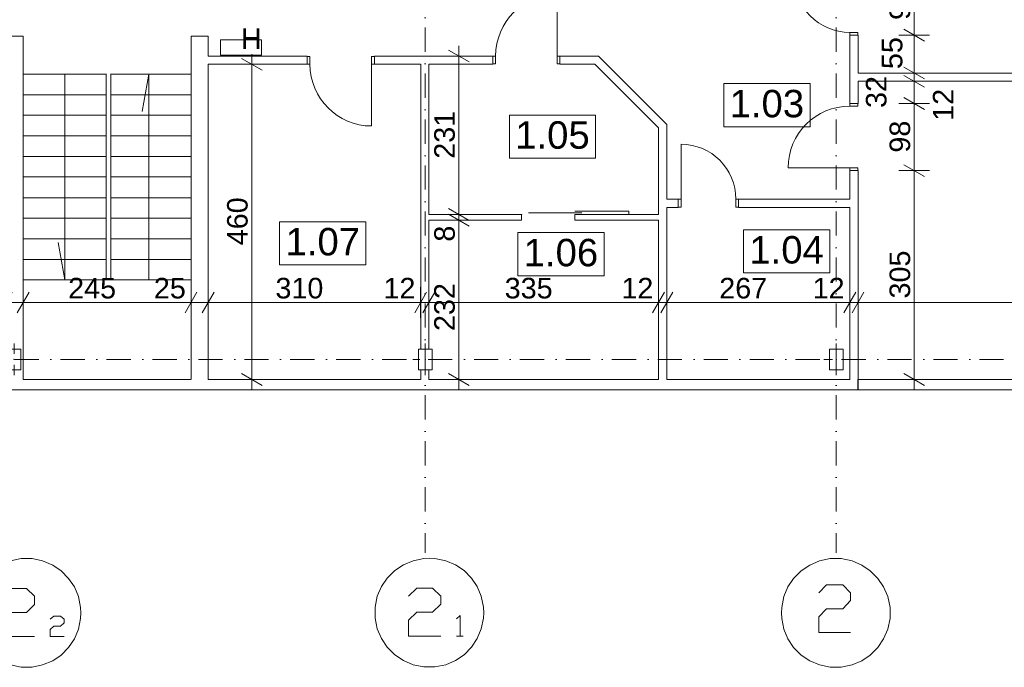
# Model space of a CAD drawing. Extents: x -283435 to 14216, y -77540 to 30522.
# Tile 156 of 177: x -25520 to -11151, y -77153 to -67710. Entities that reach past the tile are written whole.
import ezdxf

# ---------------------------------------------------------------- set-up
doc = ezdxf.new("R2010")
doc.units = 0
doc.header["$MEASUREMENT"] = 0
doc.linetypes.add('Kropki i Kreski', pattern=[670.277762, 352.777767, -176.388884, 0, -141.111112])
for name, color, linetype in [('Drzwi ArchiCAD', 7, 'Continuous'), ('SŁUPY', 7, 'Continuous'), ('WYMIARY', 7, 'Continuous'), ('ŚCIANY', 7, 'Continuous')]:
    doc.layers.add(name, color=color, linetype=linetype)
for name, color, linetype, lineweight in [('Drzwi ArchiCAD_Nr_Pióra__3', 3, 'Continuous', 18), ('Drzwi ArchiCAD_Nr_Pióra__7', 7, 'Continuous', 18), ('HYDRANTY_Nr_Pióra__1', 1, 'Continuous', 18), ('LINIE_Nr_Pióra__7', 7, 'Continuous', 18), ('OPISY_Nr_Pióra__65', 65, 'Continuous', 18), ('OPISY_Nr_Pióra__86', 86, 'Continuous', 18), ('OSIE_Nr_Pióra__5', 5, 'Continuous', 18), ('OSIE_Nr_Pióra__7', 7, 'Continuous', 18), ('SŁUPY_Nr_Pióra__20', 20, 'Continuous', 18), ('WYMIARY_Nr_Pióra__4', 4, 'Continuous', 18), ('WYMIARY_Nr_Pióra__5', 5, 'Continuous', 18), ('ŚCIANY_Nr_Pióra__3', 3, 'Continuous', 18), ('ŚCIANY_Nr_Pióra__7', 7, 'Continuous', 18)]:
    doc.layers.add(name, color=color, linetype=linetype, lineweight=lineweight)
doc.layers.add('SŁUPY_Nr_Pióra__28', color=7, linetype='Continuous', lineweight=18, true_color=0x260900)
doc.styles.add('GENERATED_STYLE_1', font='arial.ttf')
doc.styles.add('GENERATED_STYLE_2', font='txt')
doc.dimstyles.new('GENERATED_STYLE__1', dxfattribs={"dimtxt": 300, "dimasz": 228, "dimexe": 0.18, "dimexo": 0, "dimgap": 0.09, "dimtad": 1, "dimdec": 0, "dimlfac": 0.1, "dimzin": 0, "dimdsep": 46, "dimtxsty": 'GENERATED_STYLE_2', "dimblk": 'ARROWHEAD_2', "dimblk1": 'ARROWHEAD_2', "dimblk2": 'ARROWHEAD_2', "dimcen": 0.09, "dimclrd": 256, "dimclre": 256, "dimclrt": 256, "dimazin": 0, "dimtfac": 1, "dimtdec": 4, "dimtmove": 0, "dimatfit": 3, "dimfxl": 1, "dimtolj": 1, "dimtzin": 0, "dimarcsym": 0})
doc.dimstyles.new('GENERATED_STYLE__2', dxfattribs={"dimtxt": 300, "dimasz": 228, "dimexe": 0.18, "dimexo": 0, "dimgap": 0.09, "dimtad": 1, "dimtih": 1, "dimtoh": 1, "dimdec": 0, "dimlfac": 0.1, "dimzin": 0, "dimdsep": 46, "dimtxsty": 'GENERATED_STYLE_2', "dimblk": 'ARROWHEAD_2', "dimblk1": 'ARROWHEAD_2', "dimblk2": 'ARROWHEAD_2', "dimcen": 0.09, "dimclrd": 256, "dimclre": 256, "dimclrt": 256, "dimazin": 0, "dimtfac": 1, "dimtdec": 4, "dimtmove": 0, "dimatfit": 3, "dimfxl": 1, "dimtolj": 1, "dimtzin": 0, "dimarcsym": 0})
doc.dimstyles.new('GENERATED_STYLE__3', dxfattribs={"dimtxt": 300, "dimasz": 228, "dimexe": 0.18, "dimexo": 0, "dimgap": 0.09, "dimtad": 1, "dimtih": 1, "dimtoh": 1, "dimdec": 0, "dimlfac": 0.1, "dimzin": 0, "dimdsep": 46, "dimtxsty": 'GENERATED_STYLE_2', "dimblk": 'ARROWHEAD_2', "dimblk1": 'ARROWHEAD_2', "dimblk2": 'ARROWHEAD_2', "dimcen": 0.09, "dimclrd": 256, "dimclre": 256, "dimclrt": 256, "dimazin": 0, "dimtfac": 1, "dimtdec": 4, "dimtmove": 2, "dimatfit": 3, "dimfxl": 1, "dimtolj": 1, "dimtzin": 0, "dimarcsym": 0})
doc.dimstyles.new('GENERATED_STYLE__4', dxfattribs={"dimtxt": 300, "dimasz": 228, "dimexe": 0.18, "dimexo": 0, "dimgap": 0.09, "dimtad": 1, "dimdec": 0, "dimlfac": 0.1, "dimzin": 0, "dimdsep": 46, "dimtxsty": 'GENERATED_STYLE_2', "dimblk": 'ARROWHEAD_2', "dimblk1": 'ARROWHEAD_2', "dimblk2": 'ARROWHEAD_2', "dimcen": 0.09, "dimclrd": 256, "dimclre": 256, "dimclrt": 256, "dimazin": 0, "dimtfac": 1, "dimtdec": 4, "dimtmove": 2, "dimatfit": 3, "dimfxl": 1, "dimtolj": 1, "dimtzin": 0, "dimarcsym": 0})

# ---------------------------------------------------------------- blocks, each defined once
blk = doc.blocks.new('D1 Drzwi proste 12_38')
at = {"layer": 'Drzwi ArchiCAD_Nr_Pióra__3', "linetype": 'Continuous'}
for p, q in [((450, 0), (450, 900)), ((-450, 0), (-490, 0)), ((-490, 0), (-490, -115)), ((-450, -115), (-450, 0)), ((490, 0), (450, 0)), ((450, 0), (450, -115)), ((490, -115), (490, 0)), ((-490, -115), (-450, -115)), ((450, -115), (490, -115))]:
    blk.add_line(p, q, dxfattribs=at)
blk.add_arc((450, 0), 900, 90, 180, dxfattribs=at)
at = {"layer": 'Drzwi ArchiCAD_Nr_Pióra__7', "linetype": 'Continuous'}
for p, q in [((-490, 0), (-490, -115)), ((490, 0), (490, -115))]:
    blk.add_line(p, q, dxfattribs=at)
blk = doc.blocks.new('D1 Drzwi proste 12_39')
at = {"layer": 'Drzwi ArchiCAD_Nr_Pióra__3', "linetype": 'Continuous'}
for p, q in [((410, 0), (410, 820)), ((-410, 0), (-450, 0)), ((-450, 0), (-450, -115)), ((-410, -115), (-410, 0)), ((450, 0), (410, 0)), ((410, 0), (410, -115)), ((450, -115), (450, 0)), ((-450, -115), (-410, -115)), ((410, -115), (450, -115))]:
    blk.add_line(p, q, dxfattribs=at)
blk.add_arc((410, 0), 820, 90, 180, dxfattribs=at)
at = {"layer": 'Drzwi ArchiCAD_Nr_Pióra__7', "linetype": 'Continuous'}
for p, q in [((-450, 0), (-450, -115)), ((450, 0), (450, -115))]:
    blk.add_line(p, q, dxfattribs=at)
blk = doc.blocks.new('D1 Drzwi proste 12_40')
at = {"layer": 'Drzwi ArchiCAD_Nr_Pióra__3', "linetype": 'Continuous'}
for p, q in [((410, 0), (410, 820)), ((-410, 0), (-450, 0)), ((-450, 0), (-450, -115)), ((-410, -115), (-410, 0)), ((450, 0), (410, 0)), ((410, 0), (410, -115)), ((450, -115), (450, 0)), ((-450, -115), (-410, -115)), ((410, -115), (450, -115))]:
    blk.add_line(p, q, dxfattribs=at)
blk.add_arc((410, 0), 820, 90, 180, dxfattribs=at)
at = {"layer": 'Drzwi ArchiCAD_Nr_Pióra__7', "linetype": 'Continuous'}
for p, q in [((-450, 0), (-450, -115)), ((450, 0), (450, -115))]:
    blk.add_line(p, q, dxfattribs=at)
blk = doc.blocks.new('Ściana_166', base_point=(-13406, -60663))
at = {"layer": 'ŚCIANY_Nr_Pióra__7', "linetype": 'Continuous'}
for p, q in [((-13406, -60813), (-13406, -63049)), ((-13286, -63049), (-13286, -60813)), ((-13401, -63049), (-13406, -63049)), ((-13286, -63049), (-13401, -63049)), ((-13401, -63949), (-13406, -63949)), ((-13406, -63949), (-13406, -64310)), ((-13286, -63949), (-13401, -63949)), ((-13286, -67035), (-13286, -63949)), ((-13406, -64430), (-13406, -66605)), ((-13406, -66725), (-13406, -67035)), ((-13406, -67035), (-13291, -67035)), ((-13291, -67035), (-13286, -67035)), ((-13406, -67935), (-13291, -67935)), ((-13406, -67935), (-13406, -68930)), ((-13291, -67935), (-13286, -67935)), ((-13286, -68488), (-13286, -67935)), ((-13286, -68930), (-13286, -68608)), ((-13406, -68930), (-13291, -68930)), ((-13291, -68930), (-13286, -68930)), ((-13406, -69910), (-13291, -69910)), ((-13406, -69910), (-13406, -70326)), ((-13291, -69910), (-13286, -69910)), ((-13286, -72956), (-13286, -69910)), ((-13406, -70446), (-13406, -72956))]:
    blk.add_line(p, q, dxfattribs=at)
at = {"layer": 'Drzwi ArchiCAD', "linetype": 'Continuous', "xscale": -1}
for name, p, rotation in [('D1 Drzwi proste 12_40', (-13286, -63499), 270), ('D1 Drzwi proste 12_38', (-13406, -69420), 90)]:
    blk.add_blockref(name, p, dxfattribs=dict(at, rotation=rotation))
at = {"layer": 'Drzwi ArchiCAD', "linetype": 'Continuous', "rotation": 90}
blk.add_blockref('D1 Drzwi proste 12_39', (-13406, -67485), dxfattribs=at)
blk = doc.blocks.new('D1 Drzwi proste 12_45')
at = {"layer": 'Drzwi ArchiCAD_Nr_Pióra__3', "linetype": 'Continuous'}
for p, q in [((400, 0), (400, 800)), ((-400, 0), (-440, 0)), ((-440, 0), (-440, -115)), ((-400, -115), (-400, 0)), ((440, 0), (400, 0)), ((400, 0), (400, -115)), ((440, -115), (440, 0)), ((-440, -115), (-400, -115)), ((400, -115), (440, -115))]:
    blk.add_line(p, q, dxfattribs=at)
blk.add_arc((400, 0), 800, 90, 180, dxfattribs=at)
at = {"layer": 'Drzwi ArchiCAD_Nr_Pióra__7', "linetype": 'Continuous'}
for p, q in [((-440, 0), (-440, -115)), ((440, 0), (440, -115))]:
    blk.add_line(p, q, dxfattribs=at)
blk = doc.blocks.new('Ściana_169', base_point=(-13406, -70326))
at = {"layer": 'ŚCIANY_Nr_Pióra__7', "linetype": 'Continuous'}
for p, q in [((-15909, -70326), (-16077, -70326)), ((-15909, -70326), (-15909, -70441)), ((-15029, -70326), (-15029, -70441)), ((-13406, -70326), (-15029, -70326)), ((-16077, -70446), (-15909, -70446)), ((-15909, -70441), (-15909, -70446)), ((-15029, -70441), (-15029, -70446)), ((-15029, -70446), (-13406, -70446))]:
    blk.add_line(p, q, dxfattribs=at)
at = {"layer": 'Drzwi ArchiCAD', "linetype": 'Continuous', "xscale": -1}
blk.add_blockref('D1 Drzwi proste 12_45', (-15469, -70326), dxfattribs=at)
blk = doc.blocks.new('Ściana_170', base_point=(-16077, -72956))
at = {"layer": 'ŚCIANY_Nr_Pióra__7', "linetype": 'Continuous'}
for p, q in [((-16077, -70326), (-16077, -69238)), ((-16197, -69288), (-16197, -70551)), ((-16077, -72956), (-16077, -70446)), ((-16197, -70631), (-16197, -72956))]:
    blk.add_line(p, q, dxfattribs=at)
blk = doc.blocks.new('Ściana_171', base_point=(-16077, -69238))
at = {"layer": 'ŚCIANY_Nr_Pióra__7', "linetype": 'Continuous'}
for p, q in [((-16077, -69238), (-17075, -68240)), ((-17125, -68360), (-16197, -69288))]:
    blk.add_line(p, q, dxfattribs=at)
blk = doc.blocks.new('D1 Drzwi proste 12_46')
at = {"layer": 'Drzwi ArchiCAD_Nr_Pióra__3', "linetype": 'Continuous'}
for p, q in [((450, 0), (450, 900)), ((-450, 0), (-490, 0)), ((-490, 0), (-490, -115)), ((-450, -115), (-450, 0)), ((490, 0), (450, 0)), ((450, 0), (450, -115)), ((490, -115), (490, 0)), ((-490, -115), (-450, -115)), ((450, -115), (490, -115))]:
    blk.add_line(p, q, dxfattribs=at)
blk.add_arc((450, 0), 900, 90, 180, dxfattribs=at)
at = {"layer": 'Drzwi ArchiCAD_Nr_Pióra__7', "linetype": 'Continuous'}
for p, q in [((-490, 0), (-490, -115)), ((490, 0), (490, -115))]:
    blk.add_line(p, q, dxfattribs=at)
blk = doc.blocks.new('D1 Drzwi proste 12_47')
at = {"layer": 'Drzwi ArchiCAD_Nr_Pióra__3', "linetype": 'Continuous'}
for p, q in [((450, 0), (450, 900)), ((-450, 0), (-490, 0)), ((-490, 0), (-490, -115)), ((-450, -115), (-450, 0)), ((490, 0), (450, 0)), ((450, 0), (450, -115)), ((490, -115), (490, 0)), ((-490, -115), (-450, -115)), ((450, -115), (490, -115))]:
    blk.add_line(p, q, dxfattribs=at)
blk.add_arc((450, 0), 900, 90, 180, dxfattribs=at)
at = {"layer": 'Drzwi ArchiCAD_Nr_Pióra__7', "linetype": 'Continuous'}
for p, q in [((-490, 0), (-490, -115)), ((490, 0), (490, -115))]:
    blk.add_line(p, q, dxfattribs=at)
blk = doc.blocks.new('Ściana_172', base_point=(-17075, -68240))
at = {"layer": 'ŚCIANY_Nr_Pióra__7', "linetype": 'Continuous'}
for p, q in [((-21324, -68240), (-22770, -68240)), ((-21324, -68245), (-21324, -68240)), ((-21324, -68360), (-21324, -68245)), ((-20344, -68245), (-20344, -68240)), ((-18615, -68240), (-20344, -68240)), ((-20344, -68360), (-20344, -68245)), ((-18615, -68240), (-18615, -68355)), ((-17635, -68240), (-17635, -68355)), ((-17075, -68240), (-17635, -68240)), ((-22770, -68360), (-21324, -68360)), ((-20344, -68360), (-19669, -68360)), ((-19549, -68360), (-18615, -68360)), ((-18615, -68355), (-18615, -68360)), ((-17635, -68355), (-17635, -68360)), ((-17635, -68360), (-17125, -68360))]:
    blk.add_line(p, q, dxfattribs=at)
at = {"layer": 'Drzwi ArchiCAD', "linetype": 'Continuous'}
blk.add_blockref('D1 Drzwi proste 12_47', (-18125, -68240), dxfattribs=at)
at = {"layer": 'Drzwi ArchiCAD', "linetype": 'Continuous', "xscale": -1, "rotation": 180}
blk.add_blockref('D1 Drzwi proste 12_46', (-20834, -68360), dxfattribs=at)
blk = doc.blocks.new('Ściana_173', base_point=(-19549, -68240))
at = {"layer": 'ŚCIANY_Nr_Pióra__7', "linetype": 'Continuous'}
for p, q in [((-19669, -68360), (-19669, -72513)), ((-19549, -70551), (-19549, -68360)), ((-19549, -72513), (-19549, -70631)), ((-19669, -72813), (-19669, -72956)), ((-19549, -72956), (-19549, -72813))]:
    blk.add_line(p, q, dxfattribs=at)
blk = doc.blocks.new('Ściana_174', base_point=(-22770, -67952))
at = {"layer": 'ŚCIANY_Nr_Pióra__7', "linetype": 'Continuous'}
for p, q in [((-23020, -67952), (-23020, -72956)), ((-22770, -67952), (-23020, -67952)), ((-22770, -68240), (-22770, -67952)), ((-22770, -72956), (-22770, -68360))]:
    blk.add_line(p, q, dxfattribs=at)
blk = doc.blocks.new('Ściana_175', base_point=(-25719, -67952))
at = {"layer": 'ŚCIANY_Nr_Pióra__7', "linetype": 'Continuous'}
for p, q in [((-25719, -67952), (-25719, -69123)), ((-25469, -67952), (-25719, -67952)), ((-25469, -72956), (-25469, -67952)), ((-25719, -69243), (-25719, -72956))]:
    blk.add_line(p, q, dxfattribs=at)
blk = doc.blocks.new('Ściana_362', base_point=(-13406, -68488))
at = {"layer": 'ŚCIANY_Nr_Pióra__7', "linetype": 'Continuous'}
for p, q in [((-1846, -68488), (-13286, -68488)), ((-13286, -68608), (-1966, -68608))]:
    blk.add_line(p, q, dxfattribs=at)
blk = doc.blocks.new('Ściana_364', base_point=(-13286, -73106))
at = {"layer": 'ŚCIANY_Nr_Pióra__7', "linetype": 'Continuous'}
for p, q in [((-1966, -72956), (-13286, -72956)), ((-13286, -72956), (-13286, -73106)), ((-13286, -73106), (10897, -73106))]:
    blk.add_line(p, q, dxfattribs=at)
blk = doc.blocks.new('Ściana_426', base_point=(-149541, -72956))
at = {"layer": 'ŚCIANY_Nr_Pióra__7', "linetype": 'Continuous'}
for p, q in [((-23020, -72956), (-25469, -72956)), ((-19669, -72956), (-22770, -72956)), ((-16197, -72956), (-19549, -72956)), ((-13406, -72956), (-16077, -72956)), ((-13286, -73106), (-13286, -72956)), ((-62703, -73106), (-13286, -73106))]:
    blk.add_line(p, q, dxfattribs=at)
blk = doc.blocks.new('D1 Drzwi przesuwne 12')
at = {"layer": 'Drzwi ArchiCAD_Nr_Pióra__3', "linetype": 'Continuous'}
blk.add_line((490, -25), (-290, -25), dxfattribs=at)
at = {"layer": 'Drzwi ArchiCAD_Nr_Pióra__7', "linetype": 'Continuous'}
for p in [(-390, -50), (390, -50)]:
    blk.add_point(p, dxfattribs=at)
blk = doc.blocks.new('Ściana_503', base_point=(-19549, -70631))
at = {"layer": 'ŚCIANY_Nr_Pióra__3', "linetype": 'Continuous'}
for p, q in [((-17417, -70501), (-16632, -70501)), ((-16632, -70551), (-17417, -70551)), ((-16632, -70501), (-16632, -70551))]:
    blk.add_line(p, q, dxfattribs=at)
at = {"layer": 'ŚCIANY_Nr_Pióra__7', "linetype": 'Continuous'}
for p, q in [((-18197, -70551), (-19549, -70551)), ((-18197, -70551), (-18197, -70631)), ((-17417, -70551), (-17417, -70631)), ((-16197, -70551), (-16632, -70551)), ((-19549, -70631), (-18197, -70631)), ((-17417, -70631), (-16197, -70631))]:
    blk.add_line(p, q, dxfattribs=at)
for p in [(-18197, -70551), (-18197, -70551), (-17417, -70551), (-17417, -70551)]:
    blk.add_point(p, dxfattribs=at)
at = {"layer": 'Drzwi ArchiCAD', "linetype": 'Continuous'}
blk.add_blockref('D1 Drzwi przesuwne 12', (-17807, -70501), dxfattribs=at)
blk = doc.blocks.new('Słup_139', base_point=(-13603, -72663))
at = {"layer": 'SŁUPY_Nr_Pióra__20', "linetype": 'Continuous'}
for p, q in [((-13603, -72583), (-13603, -72433)), ((-13683, -72663), (-13783, -72663)), ((-13523, -72663), (-13423, -72663)), ((-13603, -72743), (-13603, -72893))]:
    blk.add_line(p, q, dxfattribs=at)
blk.add_point((-13603, -72663), dxfattribs=at)
at = {"layer": 'SŁUPY_Nr_Pióra__28', "linetype": 'Continuous', "flags": 128}
blk.add_lwpolyline([(-13503, -72813), (-13503, -72513), (-13703, -72513), (-13703, -72813)], close=True, dxfattribs=at)
blk = doc.blocks.new('Słup_142', base_point=(-25602, -72663))
at = {"layer": 'SŁUPY_Nr_Pióra__20', "linetype": 'Continuous'}
for p, q in [((-25602, -72583), (-25602, -72433)), ((-25682, -72663), (-25782, -72663)), ((-25522, -72663), (-25422, -72663)), ((-25602, -72743), (-25602, -72893))]:
    blk.add_line(p, q, dxfattribs=at)
blk.add_point((-25602, -72663), dxfattribs=at)
at = {"layer": 'SŁUPY_Nr_Pióra__28', "linetype": 'Continuous', "flags": 128}
blk.add_lwpolyline([(-25502, -72813), (-25502, -72513), (-25702, -72513), (-25702, -72813)], close=True, dxfattribs=at)
blk = doc.blocks.new('Słup_143', base_point=(-19602, -72663))
at = {"layer": 'SŁUPY_Nr_Pióra__20', "linetype": 'Continuous'}
for p, q in [((-19602, -72583), (-19602, -72433)), ((-19682, -72663), (-19782, -72663)), ((-19522, -72663), (-19422, -72663)), ((-19602, -72743), (-19602, -72893))]:
    blk.add_line(p, q, dxfattribs=at)
blk.add_point((-19602, -72663), dxfattribs=at)
at = {"layer": 'SŁUPY_Nr_Pióra__28', "linetype": 'Continuous', "flags": 128}
blk.add_lwpolyline([(-19502, -72813), (-19502, -72513), (-19702, -72513), (-19702, -72813)], close=True, dxfattribs=at)
blk = doc.blocks.new('*D1907')
at = {"layer": 'WYMIARY_Nr_Pióra__4', "linetype": 'Continuous', "transparency": 16777216}
for p, q in [((-12616, -69824), (-12316, -69997)), ((-12241, -69910), (-12691, -69910)), ((-12466, -72956), (-12466, -69910)), ((-12241, -72956), (-12691, -72956)), ((-12616, -72869), (-12316, -73042)), ((-12466, -73103), (-12466, -72956))]:
    blk.add_line(p, q, dxfattribs=at)
at = {"layer": 'WYMIARY_Nr_Pióra__5', "transparency": 16777216, "insert": (-12826, -71775), "char_height": 300, "attachment_point": 1, "rotation": 90, "style": 'GENERATED_STYLE_1'}
blk.add_mtext('{305}', dxfattribs=at)
blk = doc.blocks.new('ARROWHEAD_2')
at = {"linetype": 'Continuous'}
for p, q in [((-0.378, -0.655), (0.378, 0.655)), ((0, 0), (-1, 0))]:
    blk.add_line(p, q, dxfattribs=at)
blk = doc.blocks.new('*D1908')
at = {"layer": 'WYMIARY_Nr_Pióra__4', "linetype": 'Continuous', "transparency": 16777216}
for p, q in [((-12241, -68930), (-12691, -68930)), ((-12616, -68844), (-12316, -69017)), ((-12466, -69910), (-12466, -68930)), ((-12616, -69824), (-12316, -69997)), ((-12241, -69910), (-12691, -69910))]:
    blk.add_line(p, q, dxfattribs=at)
at = {"layer": 'WYMIARY_Nr_Pióra__5', "transparency": 16777216, "char_height": 300, "attachment_point": 1, "rotation": 90, "style": 'GENERATED_STYLE_1'}
for s, insert in [('{32}', (-13171, -68997)), ('{12}', (-12193, -69184)), ('{98}', (-12826, -69648))]:
    blk.add_mtext(s, dxfattribs=dict(at, insert=insert))
blk = doc.blocks.new('*D1909')
at = {"layer": 'WYMIARY_Nr_Pióra__4', "linetype": 'Continuous', "transparency": 16777216}
for p, q in [((-12616, -68521), (-12316, -68694)), ((-12241, -68608), (-12691, -68608)), ((-12466, -68930), (-12466, -68608)), ((-12241, -68930), (-12691, -68930)), ((-12616, -68844), (-12316, -69017))]:
    blk.add_line(p, q, dxfattribs=at)
blk = doc.blocks.new('*D1910')
at = {"layer": 'WYMIARY_Nr_Pióra__4', "linetype": 'Continuous', "transparency": 16777216}
for p, q in [((-12241, -68488), (-12691, -68488)), ((-12616, -68401), (-12316, -68574)), ((-12616, -68521), (-12316, -68694)), ((-12466, -68608), (-12466, -68488)), ((-12241, -68608), (-12691, -68608))]:
    blk.add_line(p, q, dxfattribs=at)
blk = doc.blocks.new('*D1911')
at = {"layer": 'WYMIARY_Nr_Pióra__4', "linetype": 'Continuous', "transparency": 16777216}
for p, q in [((-12241, -67935), (-12691, -67935)), ((-12616, -67849), (-12316, -68022)), ((-12466, -68488), (-12466, -67935)), ((-12241, -68488), (-12691, -68488)), ((-12616, -68401), (-12316, -68574))]:
    blk.add_line(p, q, dxfattribs=at)
at = {"layer": 'WYMIARY_Nr_Pióra__5', "transparency": 16777216, "insert": (-12939, -68430), "char_height": 300, "attachment_point": 1, "rotation": 90, "style": 'GENERATED_STYLE_1'}
blk.add_mtext('{55}', dxfattribs=at)
blk = doc.blocks.new('*D1912')
at = {"layer": 'WYMIARY_Nr_Pióra__4', "linetype": 'Continuous', "transparency": 16777216}
for p, q in [((-12616, -66949), (-12316, -67122)), ((-12241, -67035), (-12691, -67035)), ((-12466, -67935), (-12466, -67035)), ((-12241, -67935), (-12691, -67935)), ((-12616, -67849), (-12316, -68022))]:
    blk.add_line(p, q, dxfattribs=at)
at = {"layer": 'WYMIARY_Nr_Pióra__5', "transparency": 16777216, "insert": (-12826, -67713), "char_height": 300, "attachment_point": 1, "rotation": 90, "style": 'GENERATED_STYLE_1'}
blk.add_mtext('{90}', dxfattribs=at)
blk = doc.blocks.new('*D1913')
at = {"layer": 'WYMIARY_Nr_Pióra__4', "linetype": 'Continuous', "transparency": 16777216}
for p, q in [((-12616, -63862), (-12316, -64036)), ((-12241, -63949), (-12691, -63949)), ((-12466, -67035), (-12466, -63949)), ((-12616, -66949), (-12316, -67122)), ((-12241, -67035), (-12691, -67035))]:
    blk.add_line(p, q, dxfattribs=at)
at = {"layer": 'WYMIARY_Nr_Pióra__5', "transparency": 16777216, "insert": (-12826, -65834), "char_height": 300, "attachment_point": 1, "rotation": 90, "style": 'GENERATED_STYLE_1'}
blk.add_mtext('{309}', dxfattribs=at)
blk = doc.blocks.new('*D1914')
at = {"layer": 'WYMIARY_Nr_Pióra__4', "linetype": 'Continuous', "transparency": 16777216}
for p, q in [((-12241, -63049), (-12691, -63049)), ((-12616, -62962), (-12316, -63136)), ((-12466, -63949), (-12466, -63049)), ((-12616, -63862), (-12316, -64036)), ((-12241, -63949), (-12691, -63949))]:
    blk.add_line(p, q, dxfattribs=at)
at = {"layer": 'WYMIARY_Nr_Pióra__5', "transparency": 16777216, "insert": (-12826, -63727), "char_height": 300, "attachment_point": 1, "rotation": 90, "style": 'GENERATED_STYLE_1'}
blk.add_mtext('{90}', dxfattribs=at)
blk = doc.blocks.new('*D1915')
at = {"layer": 'WYMIARY_Nr_Pióra__4', "linetype": 'Continuous', "transparency": 16777216}
for p, q in [((-12316, -60900), (-12616, -60726)), ((-12466, -60813), (-12466, -60666)), ((-12241, -60813), (-12691, -60813)), ((-12466, -63049), (-12466, -60813)), ((-12241, -63049), (-12691, -63049)), ((-12616, -62962), (-12316, -63136))]:
    blk.add_line(p, q, dxfattribs=at)
at = {"layer": 'WYMIARY_Nr_Pióra__5', "transparency": 16777216, "insert": (-12826, -62272), "char_height": 300, "attachment_point": 1, "rotation": 90, "style": 'GENERATED_STYLE_1'}
blk.add_mtext('{224}', dxfattribs=at)
blk = doc.blocks.new('*D1970')
at = {"layer": 'WYMIARY_Nr_Pióra__4', "linetype": 'Continuous', "transparency": 16777216}
for p, q in [((-25632, -71684), (-25805, -71984)), ((-25719, -72059), (-25719, -71609)), ((-25382, -71684), (-25555, -71984)), ((-25469, -72059), (-25469, -71609)), ((-25719, -71834), (-25469, -71834))]:
    blk.add_line(p, q, dxfattribs=at)
blk = doc.blocks.new('*D1971')
at = {"layer": 'WYMIARY_Nr_Pióra__4', "linetype": 'Continuous', "transparency": 16777216}
for p, q in [((-25382, -71684), (-25555, -71984)), ((-25469, -72059), (-25469, -71609)), ((-22933, -71684), (-23106, -71984)), ((-23020, -72059), (-23020, -71609)), ((-25469, -71834), (-23020, -71834))]:
    blk.add_line(p, q, dxfattribs=at)
at = {"layer": 'WYMIARY_Nr_Pióra__5', "transparency": 16777216, "char_height": 300, "attachment_point": 1, "style": 'GENERATED_STYLE_1'}
for s, insert in [('{245}', (-24813, -71474)), ('{25}', (-23562, -71474))]:
    blk.add_mtext(s, dxfattribs=dict(at, insert=insert))
blk = doc.blocks.new('*D1972')
at = {"layer": 'WYMIARY_Nr_Pióra__4', "linetype": 'Continuous', "transparency": 16777216}
for p, q in [((-22933, -71684), (-23106, -71984)), ((-23020, -72059), (-23020, -71609)), ((-22683, -71684), (-22856, -71984)), ((-22770, -72059), (-22770, -71609)), ((-23020, -71834), (-22770, -71834))]:
    blk.add_line(p, q, dxfattribs=at)
blk = doc.blocks.new('*D1973')
at = {"layer": 'WYMIARY_Nr_Pióra__4', "linetype": 'Continuous', "transparency": 16777216}
for p, q in [((-22683, -71684), (-22856, -71984)), ((-22770, -72059), (-22770, -71609)), ((-19582, -71684), (-19755, -71984)), ((-19669, -72059), (-19669, -71609)), ((-22770, -71834), (-19669, -71834))]:
    blk.add_line(p, q, dxfattribs=at)
at = {"layer": 'WYMIARY_Nr_Pióra__5', "transparency": 16777216, "char_height": 300, "attachment_point": 1, "style": 'GENERATED_STYLE_1'}
for s, insert in [('{310}', (-21788, -71474)), ('{12}', (-20211, -71474))]:
    blk.add_mtext(s, dxfattribs=dict(at, insert=insert))
blk = doc.blocks.new('*D1974')
at = {"layer": 'WYMIARY_Nr_Pióra__4', "linetype": 'Continuous', "transparency": 16777216}
for p, q in [((-19582, -71684), (-19755, -71984)), ((-19669, -72059), (-19669, -71609)), ((-19462, -71684), (-19635, -71984)), ((-19549, -72059), (-19549, -71609)), ((-19669, -71834), (-19549, -71834))]:
    blk.add_line(p, q, dxfattribs=at)
blk = doc.blocks.new('*D1975')
at = {"layer": 'WYMIARY_Nr_Pióra__4', "linetype": 'Continuous', "transparency": 16777216}
for p, q in [((-19462, -71684), (-19635, -71984)), ((-19549, -72059), (-19549, -71609)), ((-16110, -71684), (-16283, -71984)), ((-16197, -72059), (-16197, -71609)), ((-19549, -71834), (-16197, -71834))]:
    blk.add_line(p, q, dxfattribs=at)
at = {"layer": 'WYMIARY_Nr_Pióra__5', "transparency": 16777216, "char_height": 300, "attachment_point": 1, "style": 'GENERATED_STYLE_1'}
for s, insert in [('{335}', (-18442, -71474)), ('{12}', (-16739, -71474))]:
    blk.add_mtext(s, dxfattribs=dict(at, insert=insert))
blk = doc.blocks.new('*D1976')
at = {"layer": 'WYMIARY_Nr_Pióra__4', "linetype": 'Continuous', "transparency": 16777216}
for p, q in [((-16110, -71684), (-16283, -71984)), ((-16197, -72059), (-16197, -71609)), ((-15990, -71684), (-16163, -71984)), ((-16077, -72059), (-16077, -71609)), ((-16197, -71834), (-16077, -71834))]:
    blk.add_line(p, q, dxfattribs=at)
blk = doc.blocks.new('*D1977')
at = {"layer": 'WYMIARY_Nr_Pióra__4', "linetype": 'Continuous', "transparency": 16777216}
for p, q in [((-15990, -71684), (-16163, -71984)), ((-16077, -72059), (-16077, -71609)), ((-13320, -71684), (-13493, -71984)), ((-13406, -72059), (-13406, -71609)), ((-16077, -71834), (-13406, -71834)), ((-13406, -71834), (-13286, -71834))]:
    blk.add_line(p, q, dxfattribs=at)
at = {"layer": 'WYMIARY_Nr_Pióra__5', "transparency": 16777216, "char_height": 300, "attachment_point": 1, "style": 'GENERATED_STYLE_1'}
for s, insert in [('{267}', (-15311, -71474)), ('{12}', (-13948, -71474))]:
    blk.add_mtext(s, dxfattribs=dict(at, insert=insert))
blk = doc.blocks.new('*D1978')
at = {"layer": 'WYMIARY_Nr_Pióra__4', "linetype": 'Continuous', "transparency": 16777216}
for p, q in [((-13320, -71684), (-13493, -71984)), ((-13200, -71684), (-13373, -71984)), ((-13406, -71834), (-13286, -71834))]:
    blk.add_line(p, q, dxfattribs=at)
blk = doc.blocks.new('*D1979')
at = {"layer": 'WYMIARY_Nr_Pióra__4', "linetype": 'Continuous', "transparency": 16777216}
for p, q in [((-13200, -71684), (-13373, -71984)), ((-13286, -72059), (-13286, -71609)), ((-1880, -71684), (-2053, -71984)), ((-13406, -71834), (-13286, -71834)), ((-13286, -71834), (-1966, -71834))]:
    blk.add_line(p, q, dxfattribs=at)
at = {"layer": 'WYMIARY_Nr_Pióra__5', "transparency": 16777216, "char_height": 300, "attachment_point": 1, "style": 'GENERATED_STYLE_1'}
for s, insert in [('{1\xa0132}', (-8875, -71474)), ('{12}', (-2508, -71474))]:
    blk.add_mtext(s, dxfattribs=dict(at, insert=insert))
blk = doc.blocks.new('*D1980')
at = {"layer": 'WYMIARY_Nr_Pióra__4', "linetype": 'Continuous', "transparency": 16777216}
for p, q in [((-1880, -71684), (-2053, -71984)), ((-1966, -72059), (-1966, -71609)), ((-1760, -71684), (-1933, -71984)), ((-1846, -72059), (-1846, -71609)), ((-13286, -71834), (-1966, -71834)), ((-1966, -71834), (-1846, -71834))]:
    blk.add_line(p, q, dxfattribs=at)
blk = doc.blocks.new('*D1981')
at = {"layer": 'WYMIARY_Nr_Pióra__4', "linetype": 'Continuous', "transparency": 16777216}
for p, q in [((-1760, -71684), (-1933, -71984)), ((-1846, -72059), (-1846, -71609)), ((10660, -71984), (10834, -71684)), ((10747, -72059), (10747, -71609)), ((-1846, -71834), (10747, -71834)), ((10747, -71834), (10894, -71834))]:
    blk.add_line(p, q, dxfattribs=at)
at = {"layer": 'WYMIARY_Nr_Pióra__5', "transparency": 16777216, "insert": (3938, -71474), "char_height": 300, "attachment_point": 1, "style": 'GENERATED_STYLE_1'}
blk.add_mtext('{1\xa0259}', dxfattribs=at)
blk = doc.blocks.new('*D2391')
at = {"layer": 'WYMIARY_Nr_Pióra__4', "linetype": 'Continuous', "transparency": 16777216}
for p, q in [((-19261, -70465), (-18961, -70638)), ((-18961, -70718), (-19261, -70545)), ((-18886, -70631), (-19336, -70631)), ((-19111, -72956), (-19111, -70631)), ((-18886, -72956), (-19336, -72956)), ((-19261, -72869), (-18961, -73042)), ((-19111, -73103), (-19111, -72956))]:
    blk.add_line(p, q, dxfattribs=at)
at = {"layer": 'WYMIARY_Nr_Pióra__5', "transparency": 16777216, "char_height": 300, "attachment_point": 1, "rotation": 90, "style": 'GENERATED_STYLE_1'}
for s, insert in [('{8}', (-19471, -70946)), ('{232}', (-19471, -72249))]:
    blk.add_mtext(s, dxfattribs=dict(at, insert=insert))
blk = doc.blocks.new('*D2392')
at = {"layer": 'WYMIARY_Nr_Pióra__4', "linetype": 'Continuous', "transparency": 16777216}
for p, q in [((-18886, -70551), (-19336, -70551)), ((-19261, -70465), (-18961, -70638)), ((-18961, -70718), (-19261, -70545)), ((-19111, -70631), (-19111, -70551)), ((-18886, -70631), (-19336, -70631))]:
    blk.add_line(p, q, dxfattribs=at)
blk = doc.blocks.new('*D2393')
at = {"layer": 'WYMIARY_Nr_Pióra__4', "linetype": 'Continuous', "transparency": 16777216}
for p, q in [((-19111, -68240), (-19111, -68093)), ((-18886, -68240), (-19336, -68240)), ((-18961, -68326), (-19261, -68153)), ((-19111, -70551), (-19111, -68240)), ((-18886, -70551), (-19336, -70551)), ((-19261, -70465), (-18961, -70638)), ((-18961, -70718), (-19261, -70545))]:
    blk.add_line(p, q, dxfattribs=at)
at = {"layer": 'WYMIARY_Nr_Pióra__5', "transparency": 16777216, "insert": (-19471, -69737), "char_height": 300, "attachment_point": 1, "rotation": 90, "style": 'GENERATED_STYLE_1'}
blk.add_mtext('{231}', dxfattribs=at)
blk = doc.blocks.new('*D2394')
at = {"layer": 'WYMIARY_Nr_Pióra__4', "linetype": 'Continuous', "transparency": 16777216}
for p, q in [((-22134, -68360), (-22134, -68213)), ((-21909, -68360), (-22359, -68360)), ((-21984, -68446), (-22284, -68273)), ((-22134, -72956), (-22134, -68360)), ((-21909, -72956), (-22359, -72956)), ((-22284, -72869), (-21984, -73042)), ((-22134, -73103), (-22134, -72956))]:
    blk.add_line(p, q, dxfattribs=at)
at = {"layer": 'WYMIARY_Nr_Pióra__5', "transparency": 16777216, "insert": (-22494, -70999), "char_height": 300, "attachment_point": 1, "rotation": 90, "style": 'GENERATED_STYLE_1'}
blk.add_mtext('{460}', dxfattribs=at)

msp = doc.modelspace()

# ---------------------------------------------------------------- linework, layer by layer
at = {"layer": 'HYDRANTY_Nr_Pióra__1', "linetype": 'Continuous'}
for p, q in [((-22591, -68228.4), (-22591, -68003.8)), ((-22591, -68003.8), (-21991, -68003.8)), ((-21991, -68003.8), (-21991, -68228.4)), ((-22591, -68228.4), (-21991, -68228.4))]:
    msp.add_line(p, q, dxfattribs=at)
at = {"layer": 'LINIE_Nr_Pióra__7', "linetype": 'Continuous', "flags": 128}
for points in [[(-24259.9, -68506), (-25462.5, -68506)], [(-24862.5, -68506), (-24862.5, -71502.1)], [(-24259.9, -71502.1), (-24259.9, -68501)], [(-24197, -68506), (-23025.8, -68506)], [(-24191.7, -71502.1), (-24191.7, -68511.4)], [(-23637.5, -68506), (-23731.5, -69049.7)], [(-23637.5, -71502.1), (-23637.5, -68506)], [(-24259.9, -68804.3), (-25462.5, -68804.3)], [(-23020.5, -68804.3), (-24191.7, -68804.3)], [(-24259.9, -69102.2), (-25462.5, -69102.2)], [(-23020.5, -69102.2), (-24191.7, -69102.2)], [(-24259.9, -69405.4), (-25462.5, -69405.4)], [(-23020.5, -69405.4), (-24191.7, -69405.4)], [(-24264.9, -69703.6), (-25462.5, -69703.6)], [(-23020.5, -69703.6), (-24191.7, -69703.6)], [(-24259.9, -70001.6), (-25462.5, -70001.6)], [(-23020.5, -70001.6), (-24186.6, -70001.6)], [(-24259.9, -70304.8), (-25462.5, -70304.8)], [(-23020.5, -70304.8), (-24191.7, -70304.8)], [(-24264.9, -70602.7), (-25462.5, -70602.7)], [(-23020.5, -70602.7), (-24181.3, -70602.7)], [(-24259.9, -70906.3), (-25462.5, -70906.3)], [(-24862.5, -71502.1), (-24956.5, -70958.5)], [(-23020.5, -70906.3), (-24181.3, -70906.3)], [(-24264.9, -71204.2), (-25462.5, -71204.2)], [(-23020.5, -71204.2), (-24186.6, -71204.2)], [(-23020.5, -71502.1), (-25462.5, -71502.1)]]:
    msp.add_lwpolyline(points, dxfattribs=at)
at = {"layer": 'OPISY_Nr_Pióra__65', "linetype": 'Continuous', "flags": 128}
for points in [[(-15245.6, -68641.6), (-13986.8, -68641.6), (-13986.8, -69270.1), (-15245.6, -69270.1)], [(-18374.6, -69099.5), (-17115.7, -69099.5), (-17115.7, -69728.1), (-18374.6, -69728.1)], [(-21726.4, -70655.1), (-20467.5, -70655.1), (-20467.5, -71283.7), (-21726.4, -71283.7)], [(-18251.4, -70814), (-16992.5, -70814), (-16992.5, -71442.5), (-18251.4, -71442.5)], [(-14957.5, -70773.4), (-13698.7, -70773.4), (-13698.7, -71401.9), (-14957.5, -71401.9)]]:
    msp.add_lwpolyline(points, close=True, dxfattribs=at)
at = {"layer": 'OSIE_Nr_Pióra__5', "linetype": 'Kropki i Kreski'}
msp.add_line((-19602.3, -57768.3), (-19602.3, -75484.6), dxfattribs=at)
at = {"layer": 'OSIE_Nr_Pióra__7', "linetype": 'Kropki i Kreski'}
for p, q in [((-13602.8, -57768.3), (-13602.8, -75484.6)), ((-230728.9, -72663), (11369.3, -72663))]:
    msp.add_line(p, q, dxfattribs=at)
at = {"layer": 'OSIE_Nr_Pióra__7', "linetype": 'Continuous', "flags": 128}
for points in [[(-25655.8, -77116.2), (-25499, -77152.7), (-25420.4, -77152.7), (-25336.8, -77152.7), (-25185.3, -77116.2), (-25038.9, -77058.7), (-24913.2, -76975.1), (-24808.9, -76865.1), (-24719.9, -76739.8), (-24662.4, -76598.7), (-24631, -76441.5), (-24625.7, -76357.9), (-24631, -76279.7), (-24662.4, -76122.6), (-24719.9, -75981.5), (-24808.9, -75856.1), (-24913.2, -75746.1), (-25038.9, -75662.5), (-25185.3, -75599.7), (-25336.8, -75568.5), (-25420.4, -75568.5), (-25499, -75568.5), (-25655.8, -75599.7)], [(-25770.8, -76117.5), (-25655.8, -76002.5), (-25420.4, -76002.5), (-25305.4, -76117.5), (-25305.4, -76237.6), (-25420.4, -76352.6), (-25655.8, -76352.6), (-25770.8, -76467.9), (-25770.8, -76703), (-25305.4, -76703)], [(-19846.5, -76117.5), (-19726.5, -75997.2), (-19496.4, -75997.2), (-19376.1, -76117.5), (-19376.1, -76232.6), (-19496.4, -76347.6), (-19726.5, -76347.6), (-19846.5, -76467.9), (-19846.5, -76698), (-19376.1, -76698)], [(-13859.7, -76065.1), (-13744.7, -75950.1), (-13509.3, -75950.1), (-13394.3, -76065.1), (-13394.3, -76180.1), (-13509.3, -76300.4), (-13744.7, -76300.4), (-13859.7, -76415.5), (-13859.7, -76645.5), (-13394.3, -76645.5)], [(-25075.4, -76452.2), (-25023.2, -76405.1), (-24923.9, -76405.1), (-24871.4, -76452.2), (-24871.4, -76504.4), (-24923.9, -76551.5), (-25023.2, -76551.5), (-25075.4, -76603.7), (-25075.4, -76703), (-24871.4, -76703)], [(-19093.6, -76698), (-19093.6, -76399.7), (-19146.1, -76446.9)], [(-19146.1, -76698), (-19046.7, -76698)]]:
    msp.add_lwpolyline(points, dxfattribs=at)
for points in [[(-20333, -76357.9), (-20333, -76436.5), (-20301.6, -76593.3), (-20238.7, -76734.4), (-20155.1, -76859.8), (-20045.4, -76969.8), (-19919.7, -77053.4), (-19778.6, -77116.2), (-19621.8, -77147.6), (-19543.3, -77147.6), (-19459.7, -77147.6), (-19302.9, -77116.2), (-19161.8, -77053.4), (-19036.1, -76969.8), (-18926.4, -76859.8), (-18842.8, -76734.4), (-18785.3, -76593.3), (-18753.9, -76436.5), (-18748.5, -76357.9), (-18753.9, -76274.4), (-18785.3, -76117.5), (-18842.8, -75976.1), (-18926.4, -75850.7), (-19036.1, -75741.1), (-19161.8, -75657.5), (-19302.9, -75599.7), (-19459.7, -75568.5), (-19543.3, -75563.2), (-19621.8, -75568.5), (-19778.6, -75599.7), (-19919.7, -75657.5), (-20045.4, -75741.1), (-20155.1, -75850.7), (-20238.7, -75976.1), (-20301.6, -76117.5), (-20333, -76274.4)], [(-14403.4, -76357.9), (-14398.3, -76441.5), (-14366.9, -76598.7), (-14309.4, -76739.8), (-14225.8, -76865.1), (-14115.8, -76975.1), (-13990.4, -77058.7), (-13849.3, -77116.2), (-13692.2, -77152.7), (-13608.6, -77152.7), (-13530.4, -77152.7), (-13373.3, -77116.2), (-13232.2, -77058.7), (-13106.8, -76975.1), (-12996.8, -76865.1), (-12913.2, -76739.8), (-12850.7, -76598.7), (-12819.2, -76441.5), (-12819.2, -76357.9), (-12819.2, -76279.7), (-12850.7, -76122.6), (-12913.2, -75981.5), (-12996.8, -75856.1), (-13106.8, -75746.1), (-13232.2, -75662.5), (-13373.3, -75599.7), (-13530.4, -75568.5), (-13608.6, -75568.5), (-13692.2, -75568.5), (-13849.3, -75599.7), (-13990.4, -75662.5), (-14115.8, -75746.1), (-14225.8, -75856.1), (-14309.4, -75981.5), (-14366.9, -76122.6), (-14398.3, -76279.7)]]:
    msp.add_lwpolyline(points, close=True, dxfattribs=at)

# ---------------------------------------------------------------- block references
at = {"layer": 'SŁUPY'}
for name, p in [('Słup_142', (-25602.3, -72663)), ('Słup_143', (-19602.3, -72663)), ('Słup_139', (-13602.8, -72663))]:
    msp.add_blockref(name, p, dxfattribs=at)
at = {"layer": 'ŚCIANY'}
for name, p in [('Ściana_166', (-13406.1, -60663)), ('Ściana_172', (-17075.5, -68239.5)), ('Ściana_175', (-25718.6, -67952)), ('Ściana_174', (-22769.7, -67952)), ('Ściana_171', (-16076.8, -69238.2)), ('Ściana_173', (-19548.6, -68239.5)), ('Ściana_362', (-13406.1, -68487.7)), ('Ściana_170', (-16076.8, -72955.8)), ('Ściana_169', (-13406.1, -70325.9)), ('Ściana_503', (-19548.6, -70631.2)), ('Ściana_426', (-149541.4, -72955.8)), ('Ściana_364', (-13286.1, -73105.8))]:
    msp.add_blockref(name, p, dxfattribs=at)

# ---------------------------------------------------------------- texts
at = {"layer": 'HYDRANTY_Nr_Pióra__1', "linetype": 'Continuous', "insert": (-22141, -68136.7), "char_height": 300, "attachment_point": 8, "style": 'GENERATED_STYLE_1'}
msp.add_mtext('{H}', dxfattribs=at)
at = {"layer": 'OPISY_Nr_Pióra__86', "linetype": 'Continuous', "char_height": 400, "attachment_point": 2, "style": 'GENERATED_STYLE_1'}
for s, insert in [('{1.03}', (-14616.2, -68733)), ('{1.05}', (-17745.1, -69190.9)), ('{1.07}', (-21096.9, -70746.6)), ('{1.06}', (-17621.9, -70905.4)), ('{1.04}', (-14328.1, -70864.8))]:
    msp.add_mtext(s, dxfattribs=dict(at, insert=insert))

# ---------------------------------------------------------------- dimensions: what is measured, and where the dimension line sits
at = {"layer": 'WYMIARY', "linetype": 'Continuous'}
for base, p1, p2, dimstyle, picture, middle in [((-12465.5, -72955.8), (-13286.1, -63049), (-13286.1, -60813), 'GENERATED_STYLE__1', '*D1915', (-12675.5, -61935.1)), ((-12465.5, -72955.8), (-13286.1, -63949), (-13286.1, -63049), 'GENERATED_STYLE__1', '*D1914', (-12675.5, -63501.7)), ((-12465.5, -72955.8), (-13286.1, -67035.5), (-13286.1, -63949), 'GENERATED_STYLE__1', '*D1913', (-12675.5, -65496.3)), ((-12465.5, -72955.8), (-13286.1, -67935.5), (-13286.1, -67035.5), 'GENERATED_STYLE__1', '*D1912', (-12675.5, -67488.2)), ((-12465.5, -72955.8), (-13286.1, -68487.7), (-13286.1, -67935.5), 'GENERATED_STYLE__4', '*D1911', (-12788.9, -68204.7)), ((-19111.4, -72955.8), (-19548.6, -70551.2), (-19548.6, -68239.5), 'GENERATED_STYLE__1', '*D2393', (-19321.4, -69399.5)), ((-22134.4, -72955.8), (-22769.7, -72955.8), (-22769.7, -68359.5), 'GENERATED_STYLE__1', '*D2394', (-22344.4, -70661.8)), ((-12465.5, -72955.8), (-13286.1, -68607.7), (-13286.1, -68487.7), 'GENERATED_STYLE__4', '*D1910', (-12043, -68959.5)), ((-12465.5, -72955.8), (-13286.1, -68930.2), (-13286.1, -68607.7), 'GENERATED_STYLE__1', '*D1909', (-13020.5, -68771.7)), ((-12465.5, -72955.8), (-13286.1, -69910.2), (-13286.1, -68930.2), 'GENERATED_STYLE__1', '*D1908', (-12675.5, -69423)), ((-12465.5, -72955.8), (-13286.1, -72955.8), (-13286.1, -69910.2), 'GENERATED_STYLE__1', '*D1907', (-12675.5, -71437.1)), ((-19111.4, -72955.8), (-19548.6, -72955.8), (-19548.6, -70631.2), 'GENERATED_STYLE__1', '*D2391', (-19321.4, -71911.4)), ((-19111.4, -72955.8), (-19548.6, -70631.2), (-19548.6, -70551.2), 'GENERATED_STYLE__1', '*D2392', (-19321.4, -70833.1))]:
    dim = msp.add_linear_dim(base=base, p1=p1, p2=p2, angle=90, dimstyle=dimstyle, dxfattribs=at)
    dim.commit()
    dim.dimension.update_dxf_attribs({"geometry": picture, "text_midpoint": middle})
for p1, p2, dimstyle, picture, middle in [((-25468.6, -72955.8), (-23019.7, -72955.8), 'GENERATED_STYLE__2', '*D1971', (-24475.9, -71623.6)), ((-22769.7, -72955.8), (-19668.6, -72955.8), 'GENERATED_STYLE__2', '*D1973', (-21450.9, -71623.6)), ((-19548.6, -72955.8), (-16196.8, -72955.8), 'GENERATED_STYLE__2', '*D1975', (-18104.5, -71623.6)), ((-16076.8, -72955.8), (-13406.1, -72955.8), 'GENERATED_STYLE__2', '*D1977', (-14973.2, -71623.6)), ((-13286.1, -72955.8), (-1966.1, -72955.8), 'GENERATED_STYLE__3', '*D1979', (-8360.8, -71623.6)), ((-1846.1, -72955.8), (10747.1, -72955.8), 'GENERATED_STYLE__2', '*D1981', (4451.8, -71623.6)), ((-25718.6, -72955.8), (-25468.6, -72955.8), 'GENERATED_STYLE__2', '*D1970', (-26035.7, -71623.6)), ((-23019.7, -72955.8), (-22769.7, -72955.8), 'GENERATED_STYLE__2', '*D1972', (-23336.8, -71623.6)), ((-19668.6, -72955.8), (-19548.6, -72955.8), 'GENERATED_STYLE__2', '*D1974', (-19985.7, -71623.6)), ((-16196.8, -72955.8), (-16076.8, -72955.8), 'GENERATED_STYLE__2', '*D1976', (-16513.9, -71623.6)), ((-1966.1, -72955.8), (-1846.1, -72955.8), 'GENERATED_STYLE__2', '*D1980', (-2283.3, -71623.6)), ((-13406.1, -72955.8), (-13286.1, -72955.8), 'GENERATED_STYLE__2', '*D1978', (-13723.3, -71623.6))]:
    dim = msp.add_linear_dim(base=(-46921.5, -71833.6), p1=p1, p2=p2, dimstyle=dimstyle, dxfattribs=at)
    dim.commit()
    dim.dimension.update_dxf_attribs({"geometry": picture, "text_midpoint": middle})

doc.saveas('drawing.dxf')
